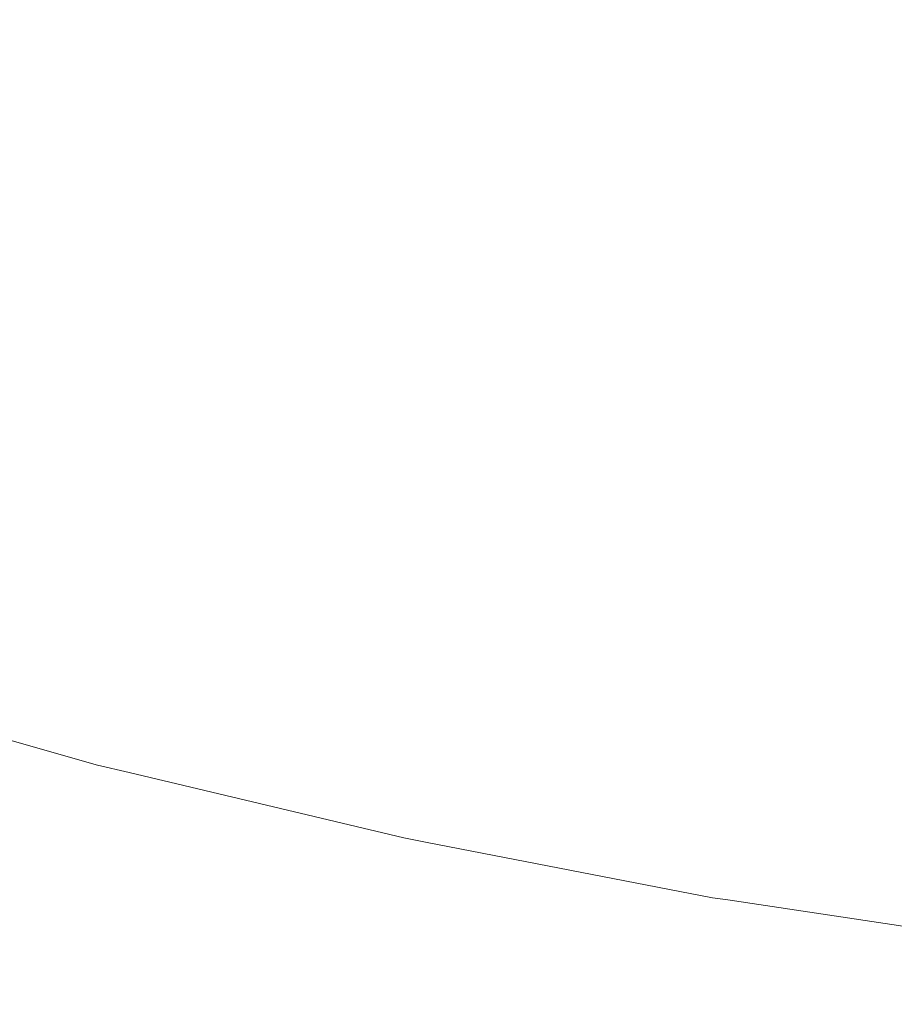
# Model space of a CAD drawing. Header units: centimetres. Extents: x -25.9 to 27.4, y 34.1 to 35.9.
# Tile 138 of 256: x -7.806 to -7.7824, y 34.4401 to 34.4667. Entities that reach past the tile are written whole.
import ezdxf

# ---------------------------------------------------------------- set-up
doc = ezdxf.new("R2010")
doc.units = ezdxf.units.CM
doc.header["$LTSCALE"] = 2.54
doc.layers.add('Lucido design-1', color=7, linetype='Continuous')

# ---------------------------------------------------------------- blocks, each defined once
blk = doc.blocks.new('Gruppo-5-1')
at = {"color": 7, "linetype": 'Continuous', "lineweight": 9}
for points in [[(-25.75346, 35.840112, -9.381992), (-25.75346, 34.240112, -9.381992), (27.34654, 34.240112, -9.381992), (27.34654, 35.840112, -9.381992)], [(-25.75346, 35.840112, -33.348755), (-25.75346, 34.240112, -33.348755), (27.34654, 34.240112, -33.348755), (27.34654, 35.840112, -33.348755)]]:
    blk.add_3dface(points, dxfattribs=at)
for points, invisible_edges in [([(-7.806578, 34.466665, -9.823903), (-7.813891, 34.469075, -9.823903), (-7.813068, 34.471405, -9.820588), (-7.805854, 34.469027, -9.820588)], 15), ([(-7.806578, 34.466665, -33.790666), (-7.813891, 34.469075, -33.790666), (-7.813068, 34.471405, -33.787352), (-7.805854, 34.469027, -33.787352)], 15), ([(-7.783258, 34.466328, -9.817376), (-7.790607, 34.467749, -9.817376), (-7.79003, 34.470428, -9.814271), (-7.782795, 34.469029, -9.814271)], 15), ([(-7.783258, 34.466328, -33.784139), (-7.790607, 34.467749, -33.784139), (-7.79003, 34.470428, -33.781035), (-7.782795, 34.469029, -33.781035)], 15), ([(-7.791156, 34.4652, -9.820588), (-7.798546, 34.466957, -9.820588), (-7.797889, 34.469481, -9.817376), (-7.790607, 34.467749, -9.817376)], 15), ([(-7.791156, 34.4652, -33.787352), (-7.798546, 34.466957, -33.787352), (-7.797889, 34.469481, -33.784139), (-7.790607, 34.467749, -33.784139)], 15), ([(-7.799168, 34.464567, -9.823903), (-7.806578, 34.466665, -9.823903), (-7.805854, 34.469027, -9.820588), (-7.798546, 34.466957, -9.820588)], 15), ([(-7.799168, 34.464567, -33.790666), (-7.806578, 34.466665, -33.790666), (-7.805854, 34.469027, -33.787352), (-7.798546, 34.466957, -33.787352)], 15), ([(-7.775856, 34.46522, -9.817376), (-7.783258, 34.466328, -9.817376), (-7.782795, 34.469029, -9.814271), (-7.775508, 34.467938, -9.814271)], 15), ([(-7.775856, 34.46522, -33.784139), (-7.783258, 34.466328, -33.784139), (-7.782795, 34.469029, -33.781035), (-7.775508, 34.467938, -33.781035)], 15), ([(-7.783699, 34.463758, -9.820588), (-7.791156, 34.4652, -9.820588), (-7.790607, 34.467749, -9.817376), (-7.783258, 34.466328, -9.817376)], 15), ([(-7.783699, 34.463758, -33.787352), (-7.791156, 34.4652, -33.787352), (-7.790607, 34.467749, -33.784139), (-7.783258, 34.466328, -33.784139)], 15), ([(-7.791677, 34.462785, -9.823903), (-7.799168, 34.464567, -9.823903), (-7.798546, 34.466957, -9.820588), (-7.791156, 34.4652, -9.820588)], 15), ([(-7.791677, 34.462785, -33.790666), (-7.799168, 34.464567, -33.790666), (-7.798546, 34.466957, -33.787352), (-7.791156, 34.4652, -33.787352)], 15), ([(-7.799755, 34.462312, -9.827314), (-7.80726, 34.464437, -9.827314), (-7.806578, 34.466665, -9.823903), (-7.799168, 34.464567, -9.823903)], 15), ([(-7.799755, 34.462312, -33.794077), (-7.80726, 34.464437, -33.794077), (-7.806578, 34.466665, -33.790666), (-7.799168, 34.464567, -33.790666)], 15), ([(-7.776187, 34.462633, -9.820588), (-7.783699, 34.463758, -9.820588), (-7.783258, 34.466328, -9.817376), (-7.775856, 34.46522, -9.817376)], 15), ([(-7.776187, 34.462633, -33.787352), (-7.783699, 34.463758, -33.787352), (-7.783258, 34.466328, -33.784139), (-7.775856, 34.46522, -33.784139)], 15), ([(-7.784117, 34.461323, -9.823903), (-7.791677, 34.462785, -9.823903), (-7.791156, 34.4652, -9.820588), (-7.783699, 34.463758, -9.820588)], 15), ([(-7.784117, 34.461323, -33.790666), (-7.791677, 34.462785, -33.790666), (-7.791156, 34.4652, -33.787352), (-7.783699, 34.463758, -33.787352)], 15), ([(-7.792168, 34.460508, -9.827314), (-7.799755, 34.462312, -9.827314), (-7.799168, 34.464567, -9.823903), (-7.791677, 34.462785, -9.823903)], 15), ([(-7.792168, 34.460508, -33.794077), (-7.799755, 34.462312, -33.794077), (-7.799168, 34.464567, -33.790666), (-7.791677, 34.462785, -33.790666)], 15), ([(-7.800306, 34.460198, -9.830815), (-7.807899, 34.462348, -9.830815), (-7.80726, 34.464437, -9.827314), (-7.799755, 34.462312, -9.827314)], 15), ([(-7.800306, 34.460198, -33.797579), (-7.807899, 34.462348, -33.797579), (-7.80726, 34.464437, -33.794077), (-7.799755, 34.462312, -33.794077)], 15), ([(-7.776501, 34.460183, -9.823903), (-7.784117, 34.461323, -9.823903), (-7.783699, 34.463758, -9.820588), (-7.776187, 34.462633, -9.820588)], 15), ([(-7.776501, 34.460183, -33.790666), (-7.784117, 34.461323, -33.790666), (-7.783699, 34.463758, -33.787352), (-7.776187, 34.462633, -33.787352)], 15), ([(-7.78451, 34.459027, -9.827314), (-7.792168, 34.460508, -9.827314), (-7.791677, 34.462785, -9.823903), (-7.784117, 34.461323, -9.823903)], 15), ([(-7.78451, 34.459027, -33.794077), (-7.792168, 34.460508, -33.794077), (-7.791677, 34.462785, -33.790666), (-7.784117, 34.461323, -33.790666)], 15), ([(-7.800819, 34.458227, -9.834401), (-7.808496, 34.460401, -9.834401), (-7.807899, 34.462348, -9.830815), (-7.800306, 34.460198, -9.830815)], 15), ([(-7.800819, 34.458227, -33.801164), (-7.808496, 34.460401, -33.801164), (-7.807899, 34.462348, -33.797579), (-7.800306, 34.460198, -33.797579)], 15), ([(-7.792628, 34.458372, -9.830815), (-7.800306, 34.460198, -9.830815), (-7.799755, 34.462312, -9.827314), (-7.792168, 34.460508, -9.827314)], 15), ([(-7.792628, 34.458372, -33.797579), (-7.800306, 34.460198, -33.797579), (-7.799755, 34.462312, -33.794077), (-7.792168, 34.460508, -33.794077)], 15), ([(-7.776797, 34.457872, -9.827314), (-7.78451, 34.459027, -9.827314), (-7.784117, 34.461323, -9.823903), (-7.776501, 34.460183, -9.823903)], 15), ([(-7.776797, 34.457872, -33.794077), (-7.78451, 34.459027, -33.794077), (-7.784117, 34.461323, -33.790666), (-7.776501, 34.460183, -33.790666)], 15), ([(-7.784879, 34.456873, -9.830815), (-7.792628, 34.458372, -9.830815), (-7.792168, 34.460508, -9.827314), (-7.78451, 34.459027, -9.827314)], 15), ([(-7.784879, 34.456873, -33.797579), (-7.792628, 34.458372, -33.797579), (-7.792168, 34.460508, -33.794077), (-7.78451, 34.459027, -33.794077)], 15), ([(-7.801294, 34.456402, -9.838064), (-7.809048, 34.458598, -9.838064), (-7.808496, 34.460401, -9.834401), (-7.800819, 34.458227, -9.834401)], 15), ([(-7.801294, 34.456402, -33.804827), (-7.809048, 34.458598, -33.804827), (-7.808496, 34.460401, -33.801164), (-7.800819, 34.458227, -33.801164)], 15), ([(-7.793057, 34.456381, -9.834401), (-7.800819, 34.458227, -9.834401), (-7.800306, 34.460198, -9.830815), (-7.792628, 34.458372, -9.830815)], 15), ([(-7.793057, 34.456381, -33.801164), (-7.800819, 34.458227, -33.801164), (-7.800306, 34.460198, -33.797579), (-7.792628, 34.458372, -33.797579)], 15), ([(-7.777074, 34.455705, -9.830815), (-7.784879, 34.456873, -9.830815), (-7.78451, 34.459027, -9.827314), (-7.776797, 34.457872, -9.827314)], 15), ([(-7.777074, 34.455705, -33.797579), (-7.784879, 34.456873, -33.797579), (-7.78451, 34.459027, -33.794077), (-7.776797, 34.457872, -33.794077)], 15), ([(-7.801731, 34.454726, -9.841798), (-7.809555, 34.456942, -9.841798), (-7.809048, 34.458598, -9.838064), (-7.801294, 34.456402, -9.838064)], 15), ([(-7.801731, 34.454726, -33.808561), (-7.809555, 34.456942, -33.808561), (-7.809048, 34.458598, -33.804827), (-7.801294, 34.456402, -33.804827)], 15), ([(-7.793454, 34.454538, -9.838064), (-7.801294, 34.456402, -9.838064), (-7.800819, 34.458227, -9.834401), (-7.793057, 34.456381, -9.834401)], 15), ([(-7.793454, 34.454538, -33.804827), (-7.801294, 34.456402, -33.804827), (-7.800819, 34.458227, -33.801164), (-7.793057, 34.456381, -33.801164)], 15), ([(-7.785224, 34.454866, -9.834401), (-7.793057, 34.456381, -9.834401), (-7.792628, 34.458372, -9.830815), (-7.784879, 34.456873, -9.830815)], 15), ([(-7.785224, 34.454866, -33.801164), (-7.793057, 34.456381, -33.801164), (-7.792628, 34.458372, -33.797579), (-7.784879, 34.456873, -33.797579)], 15), ([(-7.802128, 34.453202, -9.845597), (-7.810016, 34.455436, -9.845597), (-7.809555, 34.456942, -9.841798), (-7.801731, 34.454726, -9.841798)], 15), ([(-7.802128, 34.453202, -33.81236), (-7.810016, 34.455436, -33.81236), (-7.809555, 34.456942, -33.808561), (-7.801731, 34.454726, -33.808561)], 15), ([(-7.777333, 34.453685, -9.834401), (-7.785224, 34.454866, -9.834401), (-7.784879, 34.456873, -9.830815), (-7.777074, 34.455705, -9.830815)], 15), ([(-7.777333, 34.453685, -33.801164), (-7.785224, 34.454866, -33.801164), (-7.784879, 34.456873, -33.797579), (-7.777074, 34.455705, -33.797579)], 15), ([(-7.793819, 34.452845, -9.841798), (-7.801731, 34.454726, -9.841798), (-7.801294, 34.456402, -9.838064), (-7.793454, 34.454538, -9.838064)], 15), ([(-7.793819, 34.452845, -33.808561), (-7.801731, 34.454726, -33.808561), (-7.801294, 34.456402, -33.804827), (-7.793454, 34.454538, -33.804827)], 15), ([(-7.785542, 34.453007, -9.838064), (-7.793454, 34.454538, -9.838064), (-7.793057, 34.456381, -9.834401), (-7.785224, 34.454866, -9.834401)], 15), ([(-7.785542, 34.453007, -33.804827), (-7.793454, 34.454538, -33.804827), (-7.793057, 34.456381, -33.801164), (-7.785224, 34.454866, -33.801164)], 15), ([(-7.802485, 34.451831, -9.849455), (-7.810431, 34.454081, -9.849455), (-7.810016, 34.455436, -9.845597), (-7.802128, 34.453202, -9.845597)], 15), ([(-7.802485, 34.451831, -33.816218), (-7.810431, 34.454081, -33.816218), (-7.810016, 34.455436, -33.81236), (-7.802128, 34.453202, -33.81236)], 15), ([(-7.794151, 34.451305, -9.845597), (-7.802128, 34.453202, -9.845597), (-7.801731, 34.454726, -9.841798), (-7.793819, 34.452845, -9.841798)], 15), ([(-7.794151, 34.451305, -33.81236), (-7.802128, 34.453202, -33.81236), (-7.801731, 34.454726, -33.808561), (-7.793819, 34.452845, -33.808561)], 15), ([(-7.777572, 34.451814, -9.838064), (-7.785542, 34.453007, -9.838064), (-7.785224, 34.454866, -9.834401), (-7.777333, 34.453685, -9.834401)], 15), ([(-7.777572, 34.451814, -33.804827), (-7.785542, 34.453007, -33.804827), (-7.785224, 34.454866, -33.801164), (-7.777333, 34.453685, -33.801164)], 15), ([(-7.785835, 34.451301, -9.841798), (-7.793819, 34.452845, -9.841798), (-7.793454, 34.454538, -9.838064), (-7.785542, 34.453007, -9.838064)], 15), ([(-7.785835, 34.451301, -33.808561), (-7.793819, 34.452845, -33.808561), (-7.793454, 34.454538, -33.804827), (-7.785542, 34.453007, -33.804827)], 15), ([(-7.802801, 34.450616, -9.853363), (-7.810799, 34.452881, -9.853363), (-7.810431, 34.454081, -9.849455), (-7.802485, 34.451831, -9.849455)], 15), ([(-7.802801, 34.450616, -33.820126), (-7.810799, 34.452881, -33.820126), (-7.810431, 34.454081, -33.816218), (-7.802485, 34.451831, -33.816218)], 15), ([(-7.794449, 34.44992, -9.849455), (-7.802485, 34.451831, -9.849455), (-7.802128, 34.453202, -9.845597), (-7.794151, 34.451305, -9.845597)], 15), ([(-7.794449, 34.44992, -33.816218), (-7.802485, 34.451831, -33.816218), (-7.802128, 34.453202, -33.81236), (-7.794151, 34.451305, -33.81236)], 15), ([(-7.803076, 34.449558, -9.857317), (-7.811119, 34.451835, -9.857317), (-7.810799, 34.452881, -9.853363), (-7.802801, 34.450616, -9.853363)], 15), ([(-7.803076, 34.449558, -33.82408), (-7.811119, 34.451835, -33.82408), (-7.810799, 34.452881, -33.820126), (-7.802801, 34.450616, -33.820126)], 15), ([(-7.786101, 34.449748, -9.845597), (-7.794151, 34.451305, -9.845597), (-7.793819, 34.452845, -9.841798), (-7.785835, 34.451301, -9.841798)], 15), ([(-7.786101, 34.449748, -33.81236), (-7.794151, 34.451305, -33.81236), (-7.793819, 34.452845, -33.808561), (-7.785835, 34.451301, -33.808561)], 15), ([(-7.777792, 34.450097, -9.841798), (-7.785835, 34.451301, -9.841798), (-7.785542, 34.453007, -9.838064), (-7.777572, 34.451814, -9.838064)], 15), ([(-7.777792, 34.450097, -33.808561), (-7.785835, 34.451301, -33.808561), (-7.785542, 34.453007, -33.804827), (-7.777572, 34.451814, -33.804827)], 15), ([(-7.803311, 34.448658, -9.861308), (-7.811391, 34.450946, -9.861308), (-7.811119, 34.451835, -9.857317), (-7.803076, 34.449558, -9.857317)], 15), ([(-7.803311, 34.448658, -33.828071), (-7.811391, 34.450946, -33.828071), (-7.811119, 34.451835, -33.82408), (-7.803076, 34.449558, -33.82408)], 15), ([(-7.794714, 34.448692, -9.853363), (-7.802801, 34.450616, -9.853363), (-7.802485, 34.451831, -9.849455), (-7.794449, 34.44992, -9.849455)], 15), ([(-7.794714, 34.448692, -33.820126), (-7.802801, 34.450616, -33.820126), (-7.802485, 34.451831, -33.816218), (-7.794449, 34.44992, -33.816218)], 15), ([(-7.786341, 34.448352, -9.849455), (-7.794449, 34.44992, -9.849455), (-7.794151, 34.451305, -9.845597), (-7.786101, 34.449748, -9.845597)], 15), ([(-7.786341, 34.448352, -33.816218), (-7.794449, 34.44992, -33.816218), (-7.794151, 34.451305, -33.81236), (-7.786101, 34.449748, -33.81236)], 15), ([(-7.777992, 34.448534, -9.845597), (-7.786101, 34.449748, -9.845597), (-7.785835, 34.451301, -9.841798), (-7.777792, 34.450097, -9.841798)], 15), ([(-7.777992, 34.448534, -33.81236), (-7.786101, 34.449748, -33.81236), (-7.785835, 34.451301, -33.808561), (-7.777792, 34.450097, -33.808561)], 15), ([(-7.803503, 34.447918, -9.865331), (-7.811615, 34.450215, -9.865331), (-7.811391, 34.450946, -9.861308), (-7.803311, 34.448658, -9.861308)], 15), ([(-7.803503, 34.447918, -33.832094), (-7.811615, 34.450215, -33.832094), (-7.811391, 34.450946, -33.828071), (-7.803311, 34.448658, -33.828071)], 15), ([(-7.794944, 34.447624, -9.857317), (-7.803076, 34.449558, -9.857317), (-7.802801, 34.450616, -9.853363), (-7.794714, 34.448692, -9.853363)], 15), ([(-7.794944, 34.447624, -33.82408), (-7.803076, 34.449558, -33.82408), (-7.802801, 34.450616, -33.820126), (-7.794714, 34.448692, -33.820126)], 15), ([(-7.803654, 34.447338, -9.869378), (-7.811791, 34.449642, -9.869378), (-7.811615, 34.450215, -9.865331), (-7.803503, 34.447918, -9.865331)], 15), ([(-7.803654, 34.447338, -33.836141), (-7.811791, 34.449642, -33.836141), (-7.811615, 34.450215, -33.832094), (-7.803503, 34.447918, -33.832094)], 15), ([(-7.786553, 34.447114, -9.853363), (-7.794714, 34.448692, -9.853363), (-7.794449, 34.44992, -9.849455), (-7.786341, 34.448352, -9.849455)], 15), ([(-7.786553, 34.447114, -33.820126), (-7.794714, 34.448692, -33.820126), (-7.794449, 34.44992, -33.816218), (-7.786341, 34.448352, -33.816218)], 15), ([(-7.803763, 34.44692, -9.873442), (-7.811917, 34.449229, -9.873442), (-7.811791, 34.449642, -9.869378), (-7.803654, 34.447338, -9.869378)], 15), ([(-7.803763, 34.44692, -33.840205), (-7.811917, 34.449229, -33.840205), (-7.811791, 34.449642, -33.836141), (-7.803654, 34.447338, -33.836141)], 15), ([(-7.778172, 34.447129, -9.849455), (-7.786341, 34.448352, -9.849455), (-7.786101, 34.449748, -9.845597), (-7.777992, 34.448534, -9.845597)], 15), ([(-7.778172, 34.447129, -33.816218), (-7.786341, 34.448352, -33.816218), (-7.786101, 34.449748, -33.81236), (-7.777992, 34.448534, -33.81236)], 15), ([(-7.79514, 34.446715, -9.861308), (-7.803311, 34.448658, -9.861308), (-7.803076, 34.449558, -9.857317), (-7.794944, 34.447624, -9.857317)], 15), ([(-7.79514, 34.446715, -33.828071), (-7.803311, 34.448658, -33.828071), (-7.803076, 34.449558, -33.82408), (-7.794944, 34.447624, -33.82408)], 15), ([(-7.80383, 34.446662, -9.877517), (-7.811995, 34.448974, -9.877517), (-7.811917, 34.449229, -9.873442), (-7.803763, 34.44692, -9.873442)], 15), ([(-7.80383, 34.446662, -33.84428), (-7.811995, 34.448974, -33.84428), (-7.811917, 34.449229, -33.840205), (-7.803763, 34.44692, -33.840205)], 15), ([(-7.8039, 34.446393, -10.087952), (-7.812077, 34.448709, -10.087952), (-7.81203, 34.44886, -10.083964), (-7.803861, 34.446547, -10.083964)], 15), ([(-7.8039, 34.446393, -34.054715), (-7.812077, 34.448709, -34.054715), (-7.81203, 34.44886, -34.050727), (-7.803861, 34.446547, -34.050727)], 15), ([(-7.810943, 34.448573, -10.081992), (-7.803856, 34.446565, -10.081992), (-7.803861, 34.446547, -10.083964), (-7.81203, 34.44886, -10.083964)], 14), ([(-7.810943, 34.448573, -34.048755), (-7.803856, 34.446565, -34.048755), (-7.803861, 34.446547, -34.050727), (-7.81203, 34.44886, -34.050727)], 14), ([(-7.803855, 34.446567, -9.881447), (-7.812024, 34.44888, -9.881447), (-7.811995, 34.448974, -9.877517), (-7.80383, 34.446662, -9.877517)], 15), ([(-7.803855, 34.446567, -33.84821), (-7.812024, 34.44888, -33.84821), (-7.811995, 34.448974, -33.84428), (-7.80383, 34.446662, -33.84428)], 15), ([(-7.812024, 34.44888, -9.881447), (-7.803855, 34.446567, -9.881447), (-7.803856, 34.446565, -9.881992), (-7.810943, 34.448573, -9.881992)], 11), ([(-7.812024, 34.44888, -33.84821), (-7.803855, 34.446567, -33.84821), (-7.803856, 34.446565, -33.848755), (-7.810943, 34.448573, -33.848755)], 11), ([(-7.803981, 34.446086, -10.091937), (-7.81217, 34.448405, -10.091937), (-7.812077, 34.448709, -10.087952), (-7.8039, 34.446393, -10.087952)], 15), ([(-7.803981, 34.446086, -34.0587), (-7.81217, 34.448405, -34.0587), (-7.812077, 34.448709, -34.054715), (-7.8039, 34.446393, -34.054715)], 15), ([(-7.803856, 34.446565, -10.081992), (-7.810943, 34.448573, -10.081992), (-7.810943, 34.448573, -9.881992), (-7.803856, 34.446565, -9.881992)], 10), ([(-7.803856, 34.446565, -34.048755), (-7.810943, 34.448573, -34.048755), (-7.810943, 34.448573, -33.848755), (-7.803856, 34.446565, -33.848755)], 10), ([(-7.795301, 34.445967, -9.865331), (-7.803503, 34.447918, -9.865331), (-7.803311, 34.448658, -9.861308), (-7.79514, 34.446715, -9.861308)], 15), ([(-7.795301, 34.445967, -33.832094), (-7.803503, 34.447918, -33.832094), (-7.803311, 34.448658, -33.828071), (-7.79514, 34.446715, -33.828071)], 15), ([(-7.786738, 34.446036, -9.857317), (-7.794944, 34.447624, -9.857317), (-7.794714, 34.448692, -9.853363), (-7.786553, 34.447114, -9.853363)], 15), ([(-7.786738, 34.446036, -33.82408), (-7.794944, 34.447624, -33.82408), (-7.794714, 34.448692, -33.820126), (-7.786553, 34.447114, -33.820126)], 15), ([(-7.804101, 34.445623, -10.095911), (-7.81231, 34.447948, -10.095911), (-7.81217, 34.448405, -10.091937), (-7.803981, 34.446086, -10.091937)], 15), ([(-7.804101, 34.445623, -34.062674), (-7.81231, 34.447948, -34.062674), (-7.81217, 34.448405, -34.0587), (-7.803981, 34.446086, -34.0587)], 15), ([(-7.778332, 34.445883, -9.853363), (-7.786553, 34.447114, -9.853363), (-7.786341, 34.448352, -9.849455), (-7.778172, 34.447129, -9.849455)], 15), ([(-7.778332, 34.445883, -33.820126), (-7.786553, 34.447114, -33.820126), (-7.786341, 34.448352, -33.816218), (-7.778172, 34.447129, -33.816218)], 15), ([(-7.804261, 34.445007, -10.099868), (-7.812496, 34.447338, -10.099868), (-7.81231, 34.447948, -10.095911), (-7.804101, 34.445623, -10.095911)], 15), ([(-7.804261, 34.445007, -34.066631), (-7.812496, 34.447338, -34.066631), (-7.81231, 34.447948, -34.062674), (-7.804101, 34.445623, -34.062674)], 15), ([(-7.795428, 34.445382, -9.869378), (-7.803654, 34.447338, -9.869378), (-7.803503, 34.447918, -9.865331), (-7.795301, 34.445967, -9.865331)], 15), ([(-7.795428, 34.445382, -33.836141), (-7.803654, 34.447338, -33.836141), (-7.803503, 34.447918, -33.832094), (-7.795301, 34.445967, -33.832094)], 15), ([(-7.786895, 34.44512, -9.861308), (-7.79514, 34.446715, -9.861308), (-7.794944, 34.447624, -9.857317), (-7.786738, 34.446036, -9.857317)], 15), ([(-7.786895, 34.44512, -33.828071), (-7.79514, 34.446715, -33.828071), (-7.794944, 34.447624, -33.82408), (-7.786738, 34.446036, -33.82408)], 15), ([(-7.804462, 34.444236, -10.103802), (-7.812729, 34.446577, -10.103802), (-7.812496, 34.447338, -10.099868), (-7.804261, 34.445007, -10.099868)], 15), ([(-7.804462, 34.444236, -34.070565), (-7.812729, 34.446577, -34.070565), (-7.812496, 34.447338, -34.066631), (-7.804261, 34.445007, -34.066631)], 15), ([(-7.795519, 34.444959, -9.873442), (-7.803763, 34.44692, -9.873442), (-7.803654, 34.447338, -9.869378), (-7.795428, 34.445382, -9.869378)], 15), ([(-7.795519, 34.444959, -33.840205), (-7.803763, 34.44692, -33.840205), (-7.803654, 34.447338, -33.836141), (-7.795428, 34.445382, -33.836141)], 15), ([(-7.778471, 34.444799, -9.857317), (-7.786738, 34.446036, -9.857317), (-7.786553, 34.447114, -9.853363), (-7.778332, 34.445883, -9.853363)], 15), ([(-7.778471, 34.444799, -33.82408), (-7.786738, 34.446036, -33.82408), (-7.786553, 34.447114, -33.820126), (-7.778332, 34.445883, -33.820126)], 15), ([(-7.795575, 34.444699, -9.877517), (-7.80383, 34.446662, -9.877517), (-7.803763, 34.44692, -9.873442), (-7.795519, 34.444959, -9.873442)], 15), ([(-7.795575, 34.444699, -33.84428), (-7.80383, 34.446662, -33.84428), (-7.803763, 34.44692, -33.840205), (-7.795519, 34.444959, -33.840205)], 15), ([(-7.787024, 34.444366, -9.865331), (-7.795301, 34.445967, -9.865331), (-7.79514, 34.446715, -9.861308), (-7.786895, 34.44512, -9.861308)], 15), ([(-7.787024, 34.444366, -33.832094), (-7.795301, 34.445967, -33.832094), (-7.79514, 34.446715, -33.828071), (-7.786895, 34.44512, -33.828071)], 15), ([(-7.804703, 34.443311, -10.107705), (-7.813009, 34.445664, -10.107705), (-7.812729, 34.446577, -10.103802), (-7.804462, 34.444236, -10.103802)], 15), ([(-7.804703, 34.443311, -34.074468), (-7.813009, 34.445664, -34.074468), (-7.812729, 34.446577, -34.070565), (-7.804462, 34.444236, -34.070565)], 15), ([(-7.795633, 34.444427, -10.087952), (-7.8039, 34.446393, -10.087952), (-7.803861, 34.446547, -10.083964), (-7.7956, 34.444582, -10.083964)], 15), ([(-7.795633, 34.444427, -34.054715), (-7.8039, 34.446393, -34.054715), (-7.803861, 34.446547, -34.050727), (-7.7956, 34.444582, -34.050727)], 15), ([(-7.803861, 34.446547, -10.083964), (-7.803856, 34.446565, -10.081992), (-7.802999, 34.446362, -10.081992)], 9), ([(-7.803861, 34.446547, -34.050727), (-7.803856, 34.446565, -34.048755), (-7.802999, 34.446362, -34.048755)], 9), ([(-7.802999, 34.446362, -10.081992), (-7.795596, 34.444601, -10.081992), (-7.7956, 34.444582, -10.083964), (-7.803861, 34.446547, -10.083964)], 14), ([(-7.802999, 34.446362, -34.048755), (-7.795596, 34.444601, -34.048755), (-7.7956, 34.444582, -34.050727), (-7.803861, 34.446547, -34.050727)], 14), ([(-7.802999, 34.446362, -9.881992), (-7.803856, 34.446565, -9.881992), (-7.803855, 34.446567, -9.881447)], 10), ([(-7.802999, 34.446362, -33.848755), (-7.803856, 34.446565, -33.848755), (-7.803855, 34.446567, -33.84821)], 10), ([(-7.803856, 34.446565, -9.881992), (-7.802999, 34.446362, -9.881992), (-7.802999, 34.446362, -10.081992), (-7.803856, 34.446565, -10.081992)], 10), ([(-7.803856, 34.446565, -33.848755), (-7.802999, 34.446362, -33.848755), (-7.802999, 34.446362, -34.048755), (-7.803856, 34.446565, -34.048755)], 10), ([(-7.795596, 34.444602, -9.881447), (-7.803855, 34.446567, -9.881447), (-7.80383, 34.446662, -9.877517), (-7.795575, 34.444699, -9.877517)], 15), ([(-7.795596, 34.444602, -33.84821), (-7.803855, 34.446567, -33.84821), (-7.80383, 34.446662, -33.84428), (-7.795575, 34.444699, -33.84428)], 15), ([(-7.803855, 34.446567, -9.881447), (-7.795596, 34.444602, -9.881447), (-7.795596, 34.444601, -9.881992), (-7.802999, 34.446362, -9.881992)], 11), ([(-7.803855, 34.446567, -33.84821), (-7.795596, 34.444602, -33.84821), (-7.795596, 34.444601, -33.848755), (-7.802999, 34.446362, -33.848755)], 11), ([(-7.7957, 34.444116, -10.091937), (-7.803981, 34.446086, -10.091937), (-7.8039, 34.446393, -10.087952), (-7.795633, 34.444427, -10.087952)], 15), ([(-7.7957, 34.444116, -34.0587), (-7.803981, 34.446086, -34.0587), (-7.8039, 34.446393, -34.054715), (-7.795633, 34.444427, -34.054715)], 15), ([(-7.795596, 34.444601, -10.081992), (-7.802999, 34.446362, -10.081992), (-7.802999, 34.446362, -9.881992), (-7.795596, 34.444601, -9.881992)], 10), ([(-7.795596, 34.444601, -34.048755), (-7.802999, 34.446362, -34.048755), (-7.802999, 34.446362, -33.848755), (-7.795596, 34.444601, -33.848755)], 10), ([(-7.795801, 34.443649, -10.095911), (-7.804101, 34.445623, -10.095911), (-7.803981, 34.446086, -10.091937), (-7.7957, 34.444116, -10.091937)], 15), ([(-7.795801, 34.443649, -34.062674), (-7.804101, 34.445623, -34.062674), (-7.803981, 34.446086, -34.0587), (-7.7957, 34.444116, -34.0587)], 15), ([(-7.787125, 34.443776, -9.869378), (-7.795428, 34.445382, -9.869378), (-7.795301, 34.445967, -9.865331), (-7.787024, 34.444366, -9.865331)], 15), ([(-7.787125, 34.443776, -33.836141), (-7.795428, 34.445382, -33.836141), (-7.795301, 34.445967, -33.832094), (-7.787024, 34.444366, -33.832094)], 15), ([(-7.778589, 34.443877, -9.861308), (-7.786895, 34.44512, -9.861308), (-7.786738, 34.446036, -9.857317), (-7.778471, 34.444799, -9.857317)], 15), ([(-7.778589, 34.443877, -33.828071), (-7.786895, 34.44512, -33.828071), (-7.786738, 34.446036, -33.82408), (-7.778471, 34.444799, -33.82408)], 15), ([(-7.804983, 34.442235, -10.111572), (-7.813335, 34.4446, -10.111572), (-7.813009, 34.445664, -10.107705), (-7.804703, 34.443311, -10.107705)], 15), ([(-7.804983, 34.442235, -34.078335), (-7.813335, 34.4446, -34.078335), (-7.813009, 34.445664, -34.074468), (-7.804703, 34.443311, -34.074468)], 15), ([(-7.795935, 34.443026, -10.099868), (-7.804261, 34.445007, -10.099868), (-7.804101, 34.445623, -10.095911), (-7.795801, 34.443649, -10.095911)], 15), ([(-7.795935, 34.443026, -34.066631), (-7.804261, 34.445007, -34.066631), (-7.804101, 34.445623, -34.062674), (-7.795801, 34.443649, -34.062674)], 15), ([(-7.787198, 34.44335, -9.873442), (-7.795519, 34.444959, -9.873442), (-7.795428, 34.445382, -9.869378), (-7.787125, 34.443776, -9.869378)], 15), ([(-7.787198, 34.44335, -33.840205), (-7.795519, 34.444959, -33.840205), (-7.795428, 34.445382, -33.836141), (-7.787125, 34.443776, -33.836141)], 15), ([(-7.778686, 34.443118, -9.865331), (-7.787024, 34.444366, -9.865331), (-7.786895, 34.44512, -9.861308), (-7.778589, 34.443877, -9.861308)], 15), ([(-7.778686, 34.443118, -33.832094), (-7.787024, 34.444366, -33.832094), (-7.786895, 34.44512, -33.828071), (-7.778589, 34.443877, -33.828071)], 15), ([(-7.796103, 34.442248, -10.103802), (-7.804462, 34.444236, -10.103802), (-7.804261, 34.445007, -10.099868), (-7.795935, 34.443026, -10.099868)], 15), ([(-7.796103, 34.442248, -34.070565), (-7.804462, 34.444236, -34.070565), (-7.804261, 34.445007, -34.066631), (-7.795935, 34.443026, -34.066631)], 15), ([(-7.787243, 34.443088, -9.877517), (-7.795575, 34.444699, -9.877517), (-7.795519, 34.444959, -9.873442), (-7.787198, 34.44335, -9.873442)], 15), ([(-7.787243, 34.443088, -33.84428), (-7.795575, 34.444699, -33.84428), (-7.795519, 34.444959, -33.840205), (-7.787198, 34.44335, -33.840205)], 15), ([(-7.805303, 34.441007, -10.115395), (-7.813706, 34.443387, -10.115395), (-7.813335, 34.4446, -10.111572), (-7.804983, 34.442235, -10.111572)], 15), ([(-7.805303, 34.441007, -34.082158), (-7.813706, 34.443387, -34.082158), (-7.813335, 34.4446, -34.078335), (-7.804983, 34.442235, -34.078335)], 15), ([(-7.78729, 34.442814, -10.087952), (-7.795633, 34.444427, -10.087952), (-7.7956, 34.444582, -10.083964), (-7.787263, 34.44297, -10.083964)], 15), ([(-7.78729, 34.442814, -34.054715), (-7.795633, 34.444427, -34.054715), (-7.7956, 34.444582, -34.050727), (-7.787263, 34.44297, -34.050727)], 15), ([(-7.7956, 34.444582, -10.083964), (-7.795596, 34.444601, -10.081992), (-7.794964, 34.444479, -10.081992)], 9), ([(-7.7956, 34.444582, -34.050727), (-7.795596, 34.444601, -34.048755), (-7.794964, 34.444479, -34.048755)], 9), ([(-7.794964, 34.444479, -10.081992), (-7.78726, 34.442989, -10.081992), (-7.787263, 34.44297, -10.083964), (-7.7956, 34.444582, -10.083964)], 14), ([(-7.794964, 34.444479, -34.048755), (-7.78726, 34.442989, -34.048755), (-7.787263, 34.44297, -34.050727), (-7.7956, 34.444582, -34.050727)], 14), ([(-7.78726, 34.44299, -9.881447), (-7.795596, 34.444602, -9.881447), (-7.795575, 34.444699, -9.877517), (-7.787243, 34.443088, -9.877517)], 15), ([(-7.78726, 34.44299, -33.84821), (-7.795596, 34.444602, -33.84821), (-7.795575, 34.444699, -33.84428), (-7.787243, 34.443088, -33.84428)], 15), ([(-7.795596, 34.444602, -9.881447), (-7.78726, 34.44299, -9.881447), (-7.78726, 34.442989, -9.881992), (-7.794964, 34.444479, -9.881992)], 11), ([(-7.794964, 34.444479, -9.881992), (-7.795596, 34.444601, -9.881992), (-7.795596, 34.444602, -9.881447)], 10), ([(-7.795596, 34.444602, -33.84821), (-7.78726, 34.44299, -33.84821), (-7.78726, 34.442989, -33.848755), (-7.794964, 34.444479, -33.848755)], 11), ([(-7.794964, 34.444479, -33.848755), (-7.795596, 34.444601, -33.848755), (-7.795596, 34.444602, -33.84821)], 10), ([(-7.795596, 34.444601, -9.881992), (-7.794964, 34.444479, -9.881992), (-7.794964, 34.444479, -10.081992), (-7.795596, 34.444601, -10.081992)], 10), ([(-7.795596, 34.444601, -33.848755), (-7.794964, 34.444479, -33.848755), (-7.794964, 34.444479, -34.048755), (-7.795596, 34.444601, -34.048755)], 10), ([(-7.787344, 34.4425, -10.091937), (-7.7957, 34.444116, -10.091937), (-7.795633, 34.444427, -10.087952), (-7.78729, 34.442814, -10.087952)], 15), ([(-7.787344, 34.4425, -34.0587), (-7.7957, 34.444116, -34.0587), (-7.795633, 34.444427, -34.054715), (-7.78729, 34.442814, -34.054715)], 15), ([(-7.78726, 34.442989, -10.081992), (-7.794964, 34.444479, -10.081992), (-7.794964, 34.444479, -9.881992), (-7.78726, 34.442989, -9.881992)], 10), ([(-7.78726, 34.442989, -34.048755), (-7.794964, 34.444479, -34.048755), (-7.794964, 34.444479, -33.848755), (-7.78726, 34.442989, -33.848755)], 10), ([(-7.778762, 34.442524, -9.869378), (-7.787125, 34.443776, -9.869378), (-7.787024, 34.444366, -9.865331), (-7.778686, 34.443118, -9.865331)], 15), ([(-7.778762, 34.442524, -33.836141), (-7.787125, 34.443776, -33.836141), (-7.787024, 34.444366, -33.832094), (-7.778686, 34.443118, -33.832094)], 15), ([(-7.796304, 34.441314, -10.107705), (-7.804703, 34.443311, -10.107705), (-7.804462, 34.444236, -10.103802), (-7.796103, 34.442248, -10.103802)], 15), ([(-7.796304, 34.441314, -34.074468), (-7.804703, 34.443311, -34.074468), (-7.804462, 34.444236, -34.070565), (-7.796103, 34.442248, -34.070565)], 15), ([(-7.787425, 34.442029, -10.095911), (-7.795801, 34.443649, -10.095911), (-7.7957, 34.444116, -10.091937), (-7.787344, 34.4425, -10.091937)], 15), ([(-7.787425, 34.442029, -34.062674), (-7.795801, 34.443649, -34.062674), (-7.7957, 34.444116, -34.0587), (-7.787344, 34.4425, -34.0587)], 15), ([(-7.778817, 34.442095, -9.873442), (-7.787198, 34.44335, -9.873442), (-7.787125, 34.443776, -9.869378), (-7.778762, 34.442524, -9.869378)], 15), ([(-7.778817, 34.442095, -33.840205), (-7.787198, 34.44335, -33.840205), (-7.787125, 34.443776, -33.836141), (-7.778762, 34.442524, -33.836141)], 15), ([(-7.787532, 34.441401, -10.099868), (-7.795935, 34.443026, -10.099868), (-7.795801, 34.443649, -10.095911), (-7.787425, 34.442029, -10.095911)], 15), ([(-7.787532, 34.441401, -34.066631), (-7.795935, 34.443026, -34.066631), (-7.795801, 34.443649, -34.062674), (-7.787425, 34.442029, -34.062674)], 15), ([(-7.805662, 34.439629, -10.119168), (-7.814123, 34.442025, -10.119168), (-7.813706, 34.443387, -10.115395), (-7.805303, 34.441007, -10.115395)], 15), ([(-7.805662, 34.439629, -34.085931), (-7.814123, 34.442025, -34.085931), (-7.813706, 34.443387, -34.082158), (-7.805303, 34.441007, -34.082158)], 15), ([(-7.796539, 34.440226, -10.111572), (-7.804983, 34.442235, -10.111572), (-7.804703, 34.443311, -10.107705), (-7.796304, 34.441314, -10.107705)], 15), ([(-7.796539, 34.440226, -34.078335), (-7.804983, 34.442235, -34.078335), (-7.804703, 34.443311, -34.074468), (-7.796304, 34.441314, -34.074468)], 15), ([(-7.778851, 34.441831, -9.877517), (-7.787243, 34.443088, -9.877517), (-7.787198, 34.44335, -9.873442), (-7.778817, 34.442095, -9.873442)], 15), ([(-7.778851, 34.441831, -33.84428), (-7.787243, 34.443088, -33.84428), (-7.787198, 34.44335, -33.840205), (-7.778817, 34.442095, -33.840205)], 15), ([(-7.787667, 34.440616, -10.103802), (-7.796103, 34.442248, -10.103802), (-7.795935, 34.443026, -10.099868), (-7.787532, 34.441401, -10.099868)], 15), ([(-7.787667, 34.440616, -34.070565), (-7.796103, 34.442248, -34.070565), (-7.795935, 34.443026, -34.066631), (-7.787532, 34.441401, -34.066631)], 15), ([(-7.778886, 34.441556, -10.087952), (-7.78729, 34.442814, -10.087952), (-7.787263, 34.44297, -10.083964), (-7.778866, 34.441713, -10.083964)], 15), ([(-7.778886, 34.441556, -34.054715), (-7.78729, 34.442814, -34.054715), (-7.787263, 34.44297, -34.050727), (-7.778866, 34.441713, -34.050727)], 15), ([(-7.787263, 34.44297, -10.083964), (-7.78726, 34.442989, -10.081992), (-7.786851, 34.442928, -10.081992)], 9), ([(-7.787263, 34.44297, -34.050727), (-7.78726, 34.442989, -34.048755), (-7.786851, 34.442928, -34.048755)], 9), ([(-7.786851, 34.442928, -10.081992), (-7.778864, 34.441732, -10.081992), (-7.778866, 34.441713, -10.083964), (-7.787263, 34.44297, -10.083964)], 14), ([(-7.786851, 34.442928, -34.048755), (-7.778864, 34.441732, -34.048755), (-7.778866, 34.441713, -34.050727), (-7.787263, 34.44297, -34.050727)], 14), ([(-7.778863, 34.441733, -9.881447), (-7.78726, 34.44299, -9.881447), (-7.787243, 34.443088, -9.877517), (-7.778851, 34.441831, -9.877517)], 15), ([(-7.778863, 34.441733, -33.84821), (-7.78726, 34.44299, -33.84821), (-7.787243, 34.443088, -33.84428), (-7.778851, 34.441831, -33.84428)], 15), ([(-7.78726, 34.44299, -9.881447), (-7.778863, 34.441733, -9.881447), (-7.778864, 34.441732, -9.881992), (-7.786851, 34.442928, -9.881992)], 11), ([(-7.786851, 34.442928, -9.881992), (-7.78726, 34.442989, -9.881992), (-7.78726, 34.44299, -9.881447)], 10), ([(-7.78726, 34.44299, -33.84821), (-7.778863, 34.441733, -33.84821), (-7.778864, 34.441732, -33.848755), (-7.786851, 34.442928, -33.848755)], 11), ([(-7.786851, 34.442928, -33.848755), (-7.78726, 34.442989, -33.848755), (-7.78726, 34.44299, -33.84821)], 10), ([(-7.78726, 34.442989, -9.881992), (-7.786851, 34.442928, -9.881992), (-7.786851, 34.442928, -10.081992), (-7.78726, 34.442989, -10.081992)], 10), ([(-7.78726, 34.442989, -33.848755), (-7.786851, 34.442928, -33.848755), (-7.786851, 34.442928, -34.048755), (-7.78726, 34.442989, -34.048755)], 10), ([(-7.778927, 34.44124, -10.091937), (-7.787344, 34.4425, -10.091937), (-7.78729, 34.442814, -10.087952), (-7.778886, 34.441556, -10.087952)], 15), ([(-7.778927, 34.44124, -34.0587), (-7.787344, 34.4425, -34.0587), (-7.78729, 34.442814, -34.054715), (-7.778886, 34.441556, -34.054715)], 15), ([(-7.778864, 34.441732, -10.081992), (-7.786851, 34.442928, -10.081992), (-7.786851, 34.442928, -9.881992), (-7.778864, 34.441732, -9.881992)], 10), ([(-7.778864, 34.441732, -34.048755), (-7.786851, 34.442928, -34.048755), (-7.786851, 34.442928, -33.848755), (-7.778864, 34.441732, -33.848755)], 10), ([(-7.778987, 34.440766, -10.095911), (-7.787425, 34.442029, -10.095911), (-7.787344, 34.4425, -10.091937), (-7.778927, 34.44124, -10.091937)], 15), ([(-7.778987, 34.440766, -34.062674), (-7.787425, 34.442029, -34.062674), (-7.787344, 34.4425, -34.0587), (-7.778927, 34.44124, -34.0587)], 15), ([(-7.796806, 34.438986, -10.115395), (-7.805303, 34.441007, -10.115395), (-7.804983, 34.442235, -10.111572), (-7.796539, 34.440226, -10.111572)], 15), ([(-7.796806, 34.438986, -34.082158), (-7.805303, 34.441007, -34.082158), (-7.804983, 34.442235, -34.078335), (-7.796539, 34.440226, -34.078335)], 15), ([(-7.787828, 34.439675, -10.107705), (-7.796304, 34.441314, -10.107705), (-7.796103, 34.442248, -10.103802), (-7.787667, 34.440616, -10.103802)], 15), ([(-7.787828, 34.439675, -34.074468), (-7.796304, 34.441314, -34.074468), (-7.796103, 34.442248, -34.070565), (-7.787667, 34.440616, -34.070565)], 15), ([(-7.806059, 34.438104, -10.122885), (-7.814585, 34.440518, -10.122885), (-7.814123, 34.442025, -10.119168), (-7.805662, 34.439629, -10.119168)], 15), ([(-7.806059, 34.438104, -34.089649), (-7.814585, 34.440518, -34.089649), (-7.814123, 34.442025, -34.085931), (-7.805662, 34.439629, -34.085931)], 15), ([(-7.779068, 34.440134, -10.099868), (-7.787532, 34.441401, -10.099868), (-7.787425, 34.442029, -10.095911), (-7.778987, 34.440766, -10.095911)], 15), ([(-7.779068, 34.440134, -34.066631), (-7.787532, 34.441401, -34.066631), (-7.787425, 34.442029, -34.062674), (-7.778987, 34.440766, -34.062674)], 15), ([(-7.779169, 34.439344, -10.103802), (-7.787667, 34.440616, -10.103802), (-7.787532, 34.441401, -10.099868), (-7.779068, 34.440134, -10.099868)], 15), ([(-7.779169, 34.439344, -34.070565), (-7.787667, 34.440616, -34.070565), (-7.787532, 34.441401, -34.066631), (-7.779068, 34.440134, -34.066631)], 15), ([(-7.788016, 34.438578, -10.111572), (-7.796539, 34.440226, -10.111572), (-7.796304, 34.441314, -10.107705), (-7.787828, 34.439675, -10.107705)], 15), ([(-7.788016, 34.438578, -34.078335), (-7.796539, 34.440226, -34.078335), (-7.796304, 34.441314, -34.074468), (-7.787828, 34.439675, -34.074468)], 15), ([(-7.797106, 34.437594, -10.119168), (-7.805662, 34.439629, -10.119168), (-7.805303, 34.441007, -10.115395), (-7.796806, 34.438986, -10.115395)], 15), ([(-7.797106, 34.437594, -34.085931), (-7.805662, 34.439629, -34.085931), (-7.805303, 34.441007, -34.082158), (-7.796806, 34.438986, -34.082158)], 15), ([(-7.779291, 34.438397, -10.107705), (-7.787828, 34.439675, -10.107705), (-7.787667, 34.440616, -10.103802), (-7.779169, 34.439344, -10.103802)], 15), ([(-7.779291, 34.438397, -34.074468), (-7.787828, 34.439675, -34.074468), (-7.787667, 34.440616, -34.070565), (-7.779169, 34.439344, -34.070565)], 15), ([(-7.788231, 34.437328, -10.115395), (-7.796806, 34.438986, -10.115395), (-7.796539, 34.440226, -10.111572), (-7.788016, 34.438578, -10.111572)], 15), ([(-7.788231, 34.437328, -34.082158), (-7.796806, 34.438986, -34.082158), (-7.796539, 34.440226, -34.078335), (-7.788016, 34.438578, -34.078335)], 15)]:
    blk.add_3dface(points, dxfattribs=dict(at, invisible_edges=invisible_edges))

msp = doc.modelspace()

# ---------------------------------------------------------------- block references
at = {"layer": 'Lucido design-1', "color": 7}
msp.add_blockref('Gruppo-5-1', (0, 0), dxfattribs=at)

doc.saveas('drawing.dxf')
